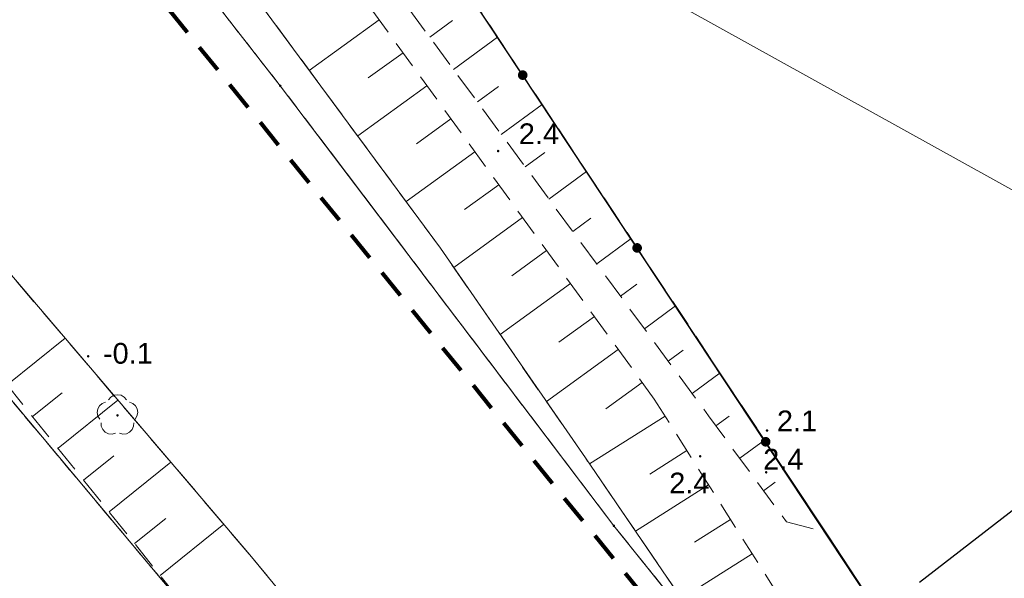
# Model space of a CAD drawing. Extents: x 5474185 to 5474933, y 5916077 to 5916824.
# Tile 13 of 256: x 5474410 to 5474446, y 5916401 to 5916422. Entities that reach past the tile are written whole.
import ezdxf

# ---------------------------------------------------------------- set-up
doc = ezdxf.new("R2010")
doc.units = 0
for name, pattern in [('216-500', [2.5, 1.5, -1]), ('PRZER1-1', [1, 0.5, -0.5]), ('PRZER2-1', [1.5, 1, -0.5]), ('PRZER3-1', [2, 1.5, -0.5])]:
    doc.linetypes.add(name, pattern=pattern)
for name, color, linetype, lineweight in [('GEPPGD', 253, 'CONTINUOUS', 18), ('GESDZI', 253, 'CONTINUOUS', 18), ('GESKKL', 253, 'CONTINUOUS', 18), ('GESUZY', 253, 'CONTINUOUS', 18), ('GSLKOG', 253, 'CONTINUOUS', 35), ('GSPRDL', 253, 'CONTINUOUS', 18), ('GSPWPN', 253, 'CONTINUOUS', 13), ('GSPWPN_O', 253, 'CONTINUOUS', 13), ('GSSWWP', 254, 'CONTINUOUS', 18), ('GSSZSN', 254, 'CONTINUOUS', 18), ('GULKPR', 7, 'CONTINUOUS', 18), ('Sieć wodociągowa', 253, 'CONTINUOUS', 40)]:
    doc.layers.add(name, color=color, linetype=linetype, lineweight=lineweight)
doc.styles.add('Arial', font='arial.ttf')

msp = doc.modelspace()

# ---------------------------------------------------------------- hatches: boundary and pattern name
at = {"layer": 'GEPPGD'}
for points in [[(5474419.8, 5916419.255), (5474419.786094, 5916419.257202), (5474419.77355, 5916419.263594), (5474419.763594, 5916419.27355), (5474419.757202, 5916419.286094), (5474419.755, 5916419.3), (5474419.757202, 5916419.313906), (5474419.763594, 5916419.32645), (5474419.77355, 5916419.336406), (5474419.786094, 5916419.342798), (5474419.8, 5916419.345), (5474419.813906, 5916419.342798), (5474419.82645, 5916419.336406), (5474419.836406, 5916419.32645), (5474419.842798, 5916419.313906), (5474419.845, 5916419.3), (5474419.842798, 5916419.286094), (5474419.836406, 5916419.27355), (5474419.82645, 5916419.263594), (5474419.813906, 5916419.257202)], [(5474431.87, 5916403.325), (5474431.856094, 5916403.327202), (5474431.84355, 5916403.333594), (5474431.833594, 5916403.34355), (5474431.827202, 5916403.356094), (5474431.825, 5916403.37), (5474431.827202, 5916403.383906), (5474431.833594, 5916403.39645), (5474431.84355, 5916403.406406), (5474431.856094, 5916403.412798), (5474431.87, 5916403.415), (5474431.883906, 5916403.412798), (5474431.89645, 5916403.406406), (5474431.906406, 5916403.39645), (5474431.912798, 5916403.383906), (5474431.915, 5916403.37), (5474431.912798, 5916403.356094), (5474431.906406, 5916403.34355), (5474431.89645, 5916403.333594), (5474431.883906, 5916403.327202)]]:
    msp.add_hatch(color=256, dxfattribs=at).paths.add_polyline_path(points)
at = {"layer": 'GSLKOG'}
for points in [[(5474428.581257, 5916419.512634), (5474428.535685, 5916419.515825), (5474428.492492, 5916419.530704), (5474428.45462, 5916419.556255), (5474428.424653, 5916419.590736), (5474428.404631, 5916419.631799), (5474428.39592, 5916419.676645), (5474428.399111, 5916419.722218), (5474428.41399, 5916419.765411), (5474428.43954, 5916419.803282), (5474428.474022, 5916419.83325), (5474428.515084, 5916419.853271), (5474428.559931, 5916419.861983), (5474428.605503, 5916419.858792), (5474428.648696, 5916419.843913), (5474428.686568, 5916419.818362), (5474428.716535, 5916419.783881), (5474428.736557, 5916419.742818), (5474428.745268, 5916419.697972), (5474428.742077, 5916419.652399), (5474428.727198, 5916419.609206), (5474428.701648, 5916419.571335), (5474428.667166, 5916419.541368), (5474428.626104, 5916419.521346)], [(5474428.581257, 5916419.512634), (5474428.535685, 5916419.515825), (5474428.492492, 5916419.530704), (5474428.45462, 5916419.556255), (5474428.424653, 5916419.590736), (5474428.404631, 5916419.631799), (5474428.39592, 5916419.676645), (5474428.399111, 5916419.722218), (5474428.41399, 5916419.765411), (5474428.43954, 5916419.803282), (5474428.474022, 5916419.83325), (5474428.515084, 5916419.853271), (5474428.559931, 5916419.861983), (5474428.605503, 5916419.858792), (5474428.648696, 5916419.843913), (5474428.686568, 5916419.818362), (5474428.716535, 5916419.783881), (5474428.736557, 5916419.742818), (5474428.745268, 5916419.697972), (5474428.742077, 5916419.652399), (5474428.727198, 5916419.609206), (5474428.701648, 5916419.571335), (5474428.667166, 5916419.541368), (5474428.626104, 5916419.521346)], [(5474432.720069, 5916413.258017), (5474432.674497, 5916413.261208), (5474432.631304, 5916413.276087), (5474432.593432, 5916413.301638), (5474432.563465, 5916413.336119), (5474432.543443, 5916413.377182), (5474432.534732, 5916413.422028), (5474432.537923, 5916413.467601), (5474432.552802, 5916413.510794), (5474432.578352, 5916413.548665), (5474432.612834, 5916413.578632), (5474432.653896, 5916413.598654), (5474432.698743, 5916413.607366), (5474432.744315, 5916413.604175), (5474432.787508, 5916413.589296), (5474432.82538, 5916413.563745), (5474432.855347, 5916413.529264), (5474432.875369, 5916413.488201), (5474432.88408, 5916413.443355), (5474432.880889, 5916413.397782), (5474432.86601, 5916413.354589), (5474432.84046, 5916413.316718), (5474432.805978, 5916413.28675), (5474432.764916, 5916413.266729)], [(5474432.720069, 5916413.258017), (5474432.674497, 5916413.261208), (5474432.631304, 5916413.276087), (5474432.593432, 5916413.301638), (5474432.563465, 5916413.336119), (5474432.543443, 5916413.377182), (5474432.534732, 5916413.422028), (5474432.537923, 5916413.467601), (5474432.552802, 5916413.510794), (5474432.578352, 5916413.548665), (5474432.612834, 5916413.578632), (5474432.653896, 5916413.598654), (5474432.698743, 5916413.607366), (5474432.744315, 5916413.604175), (5474432.787508, 5916413.589296), (5474432.82538, 5916413.563745), (5474432.855347, 5916413.529264), (5474432.875369, 5916413.488201), (5474432.88408, 5916413.443355), (5474432.880889, 5916413.397782), (5474432.86601, 5916413.354589), (5474432.84046, 5916413.316718), (5474432.805978, 5916413.28675), (5474432.764916, 5916413.266729)], [(5474437.370907, 5916406.240341), (5474437.32533, 5916406.243468), (5474437.282116, 5916406.258287), (5474437.244209, 5916406.283785), (5474437.214194, 5916406.318224), (5474437.194115, 5916406.359259), (5474437.185341, 5916406.404093), (5474437.188468, 5916406.44967), (5474437.203287, 5916406.492884), (5474437.228785, 5916406.530791), (5474437.263224, 5916406.560806), (5474437.304259, 5916406.580885), (5474437.349093, 5916406.589659), (5474437.39467, 5916406.586532), (5474437.437884, 5916406.571713), (5474437.475791, 5916406.546215), (5474437.505806, 5916406.511776), (5474437.525885, 5916406.470741), (5474437.534659, 5916406.425907), (5474437.531532, 5916406.38033), (5474437.516713, 5916406.337116), (5474437.491215, 5916406.299209), (5474437.456776, 5916406.269194), (5474437.415741, 5916406.249115)], [(5474437.370907, 5916406.240341), (5474437.32533, 5916406.243468), (5474437.282116, 5916406.258287), (5474437.244209, 5916406.283785), (5474437.214194, 5916406.318224), (5474437.194115, 5916406.359259), (5474437.185341, 5916406.404093), (5474437.188468, 5916406.44967), (5474437.203287, 5916406.492884), (5474437.228785, 5916406.530791), (5474437.263224, 5916406.560806), (5474437.304259, 5916406.580885), (5474437.349093, 5916406.589659), (5474437.39467, 5916406.586532), (5474437.437884, 5916406.571713), (5474437.475791, 5916406.546215), (5474437.505806, 5916406.511776), (5474437.525885, 5916406.470741), (5474437.534659, 5916406.425907), (5474437.531532, 5916406.38033), (5474437.516713, 5916406.337116), (5474437.491215, 5916406.299209), (5474437.456776, 5916406.269194), (5474437.415741, 5916406.249115)]]:
    msp.add_hatch(color=256, dxfattribs=at).paths.add_polyline_path(points)
at = {"layer": 'GSPRDL'}
msp.add_hatch(color=256, dxfattribs=at).paths.add_polyline_path([(5474413.91, 5916407.325), (5474413.896094, 5916407.327202), (5474413.88355, 5916407.333594), (5474413.873594, 5916407.34355), (5474413.867202, 5916407.356094), (5474413.865, 5916407.37), (5474413.867202, 5916407.383906), (5474413.873594, 5916407.39645), (5474413.88355, 5916407.406406), (5474413.896094, 5916407.412798), (5474413.91, 5916407.415), (5474413.923906, 5916407.412798), (5474413.93645, 5916407.406406), (5474413.946406, 5916407.39645), (5474413.952798, 5916407.383906), (5474413.955, 5916407.37), (5474413.952798, 5916407.356094), (5474413.946406, 5916407.34355), (5474413.93645, 5916407.333594), (5474413.923906, 5916407.327202)])
at = {"layer": 'GSPWPN'}
for points in [[(5474427.68, 5916416.895), (5474427.668353, 5916416.896533), (5474427.6575, 5916416.901029), (5474427.64818, 5916416.90818), (5474427.641029, 5916416.9175), (5474427.636533, 5916416.928353), (5474427.635, 5916416.94), (5474427.636533, 5916416.951647), (5474427.641029, 5916416.9625), (5474427.64818, 5916416.97182), (5474427.6575, 5916416.978971), (5474427.668353, 5916416.983467), (5474427.68, 5916416.985), (5474427.691647, 5916416.983467), (5474427.7025, 5916416.978971), (5474427.71182, 5916416.97182), (5474427.718971, 5916416.9625), (5474427.723467, 5916416.951647), (5474427.725, 5916416.94), (5474427.723467, 5916416.928353), (5474427.718971, 5916416.9175), (5474427.71182, 5916416.90818), (5474427.7025, 5916416.901029), (5474427.691647, 5916416.896533)], [(5474412.85, 5916409.465), (5474412.838353, 5916409.466533), (5474412.8275, 5916409.471029), (5474412.81818, 5916409.47818), (5474412.811029, 5916409.4875), (5474412.806533, 5916409.498353), (5474412.805, 5916409.51), (5474412.806533, 5916409.521647), (5474412.811029, 5916409.5325), (5474412.81818, 5916409.54182), (5474412.8275, 5916409.548971), (5474412.838353, 5916409.553467), (5474412.85, 5916409.555), (5474412.861647, 5916409.553467), (5474412.8725, 5916409.548971), (5474412.88182, 5916409.54182), (5474412.888971, 5916409.5325), (5474412.893467, 5916409.521647), (5474412.895, 5916409.51), (5474412.893467, 5916409.498353), (5474412.888971, 5916409.4875), (5474412.88182, 5916409.47818), (5474412.8725, 5916409.471029), (5474412.861647, 5916409.466533)], [(5474437.41, 5916406.775), (5474437.398353, 5916406.776533), (5474437.3875, 5916406.781029), (5474437.37818, 5916406.78818), (5474437.371029, 5916406.7975), (5474437.366533, 5916406.808353), (5474437.365, 5916406.82), (5474437.366533, 5916406.831647), (5474437.371029, 5916406.8425), (5474437.37818, 5916406.85182), (5474437.3875, 5916406.858971), (5474437.398353, 5916406.863467), (5474437.41, 5916406.865), (5474437.421647, 5916406.863467), (5474437.4325, 5916406.858971), (5474437.44182, 5916406.85182), (5474437.448971, 5916406.8425), (5474437.453467, 5916406.831647), (5474437.455, 5916406.82), (5474437.453467, 5916406.808353), (5474437.448971, 5916406.7975), (5474437.44182, 5916406.78818), (5474437.4325, 5916406.781029), (5474437.421647, 5916406.776533)], [(5474434.99, 5916405.845), (5474434.978353, 5916405.846533), (5474434.9675, 5916405.851029), (5474434.95818, 5916405.85818), (5474434.951029, 5916405.8675), (5474434.946533, 5916405.878353), (5474434.945, 5916405.89), (5474434.946533, 5916405.901647), (5474434.951029, 5916405.9125), (5474434.95818, 5916405.92182), (5474434.9675, 5916405.928971), (5474434.978353, 5916405.933467), (5474434.99, 5916405.935), (5474435.001647, 5916405.933467), (5474435.0125, 5916405.928971), (5474435.02182, 5916405.92182), (5474435.028971, 5916405.9125), (5474435.033467, 5916405.901647), (5474435.035, 5916405.89), (5474435.033467, 5916405.878353), (5474435.028971, 5916405.8675), (5474435.02182, 5916405.85818), (5474435.0125, 5916405.851029), (5474435.001647, 5916405.846533)], [(5474437.38, 5916405.265), (5474437.368353, 5916405.266533), (5474437.3575, 5916405.271029), (5474437.34818, 5916405.27818), (5474437.341029, 5916405.2875), (5474437.336533, 5916405.298353), (5474437.335, 5916405.31), (5474437.336533, 5916405.321647), (5474437.341029, 5916405.3325), (5474437.34818, 5916405.34182), (5474437.3575, 5916405.348971), (5474437.368353, 5916405.353467), (5474437.38, 5916405.355), (5474437.391647, 5916405.353467), (5474437.4025, 5916405.348971), (5474437.41182, 5916405.34182), (5474437.418971, 5916405.3325), (5474437.423467, 5916405.321647), (5474437.425, 5916405.31), (5474437.423467, 5916405.298353), (5474437.418971, 5916405.2875), (5474437.41182, 5916405.27818), (5474437.4025, 5916405.271029), (5474437.391647, 5916405.266533)]]:
    msp.add_hatch(color=256, dxfattribs=at).paths.add_polyline_path(points)

# ---------------------------------------------------------------- linework, layer by layer
at = {"layer": 'GESDZI', "linetype": 'Continuous', "lineweight": 13}
for p, q in [((5474389.05, 5916458.69, 10.22), (5474419.8, 5916419.3, 10.22)), ((5474419.8, 5916419.3, 10.22), (5474389.05, 5916458.69, 10.22)), ((5474452.56, 5916383.37, 10.22), (5474426.18, 5916423.3, 10.22)), ((5474426.18, 5916423.3, 10.22), (5474452.56, 5916383.37, 10.22)), ((5474419.8, 5916419.3, 10.22), (5474431.87, 5916403.37, 10.22)), ((5474431.87, 5916403.37, 10.22), (5474419.8, 5916419.3, 10.22)), ((5474432.71, 5916380.88, 10.22), (5474409.51, 5916408.59, 10.22)), ((5474409.51, 5916408.59, 10.22), (5474432.71, 5916380.88, 10.22)), ((5474431.87, 5916403.37, 10.22), (5474444.93, 5916387.13, 10.22)), ((5474444.93, 5916387.13, 10.22), (5474431.87, 5916403.37, 10.22))]:
    msp.add_line(p, q, dxfattribs=at)
at = {"layer": 'GESKKL', "linetype": 'PRZER3-1', "lineweight": 13}
msp.add_line((5474426.18, 5916423.3, 10.06), (5474452.56, 5916383.37, 10.06), dxfattribs=at)
at = {"layer": 'GESUZY', "linetype": 'PRZER1-1', "lineweight": 13}
for p, q in [((5474419.8, 5916419.3, 10.08), (5474389.05, 5916458.69, 10.08)), ((5474389.05, 5916458.69, 10.08), (5474419.8, 5916419.3, 10.08)), ((5474426.18, 5916423.3, 10.08), (5474452.56, 5916383.37, 10.08)), ((5474452.56, 5916383.37, 10.08), (5474426.18, 5916423.3, 10.08)), ((5474431.87, 5916403.37, 10.08), (5474419.8, 5916419.3, 10.08)), ((5474419.8, 5916419.3, 10.08), (5474431.87, 5916403.37, 10.08)), ((5474409.51, 5916408.59, 10.08), (5474432.71, 5916380.88, 10.08)), ((5474432.71, 5916380.88, 10.08), (5474409.51, 5916408.59, 10.08)), ((5474444.93, 5916387.13, 10.08), (5474431.87, 5916403.37, 10.08)), ((5474431.87, 5916403.37, 10.08), (5474444.93, 5916387.13, 10.08))]:
    msp.add_line(p, q, dxfattribs=at)
at = {"layer": 'GSLKOG', "linetype": 'Continuous', "lineweight": 30}
for p, q in [((5474435.1, 5916409.82, 10.18), (5474426.18, 5916423.3, 10.18)), ((5474442.93, 5916401.33, 10.18), (5474455.94, 5916411.43, 10.18)), ((5474439.62, 5916403.01, 10.18), (5474435.1, 5916409.82, 10.18)), ((5474450.9, 5916385.9, 10.18), (5474439.62, 5916403.01, 10.18))]:
    msp.add_line(p, q, dxfattribs=at)
at = {"layer": 'GSPRDL', "elevation": 10.12, "flags": 128}
for points in [[(5474413.585723, 5916407.933333), (5474413.669447, 5916408.032679), (5474413.782044, 5916408.097494), (5474413.91, 5916408.12), (5474414.037956, 5916408.097494), (5474414.150553, 5916408.032679), (5474414.234277, 5916407.933333)], [(5474413.274031, 5916407.235674), (5474413.20542, 5916407.345999), (5474413.178571, 5916407.473115), (5474413.196708, 5916407.601763), (5474413.257652, 5916407.716501), (5474413.35409, 5916407.803559), (5474413.474445, 5916407.852485)], [(5474414.345555, 5916407.852485), (5474414.46591, 5916407.803559), (5474414.562348, 5916407.716501), (5474414.623292, 5916407.601763), (5474414.641429, 5916407.473115), (5474414.61458, 5916407.345999), (5474414.545969, 5916407.235674)], [(5474413.841227, 5916406.723649), (5474413.715099, 5916406.692488), (5474413.585908, 5916406.706234), (5474413.469161, 5916406.763237), (5474413.378871, 5916406.856655), (5474413.325875, 5916406.975275), (5474413.316535, 5916407.104859)], [(5474414.503465, 5916407.104859), (5474414.494125, 5916406.975275), (5474414.441129, 5916406.856655), (5474414.350839, 5916406.763237), (5474414.234092, 5916406.706234), (5474414.104901, 5916406.692488), (5474413.978773, 5916406.723649)]]:
    msp.add_lwpolyline(points, dxfattribs=at)
at = {"layer": 'GSSWWP', "linetype": 'Continuous', "lineweight": 13}
for p, q in [((5474425.6, 5916413.42, 10.06), (5474413.52, 5916429.79, 10.06)), ((5474400.51, 5916423.66, 10.06), (5474418.7, 5916402.32, 10.06)), ((5474430.84, 5916405.83, 10.06), (5474425.6, 5916413.42, 10.06)), ((5474442.77, 5916388.38, 10.06), (5474430.84, 5916405.83, 10.06)), ((5474418.7, 5916402.32, 10.06), (5474432.75, 5916385.38, 10.06))]:
    msp.add_line(p, q, dxfattribs=at)
at = {"layer": 'GSSZSN', "linetype": 'PRZER2-1', "lineweight": 13}
for p, q in [((5474425.6, 5916413.42, 10.06), (5474413.52, 5916429.79, 10.06)), ((5474419.59, 5916426.91, 10.06), (5474433.33, 5916407.96, 10.06)), ((5474400.51, 5916423.66, 10.06), (5474418.7, 5916402.32, 10.06)), ((5474439.52, 5916403.15, 10.06), (5474426.18, 5916423.3, 10.06)), ((5474424.45, 5916422.09, 10.06), (5474435.29, 5916407.36, 10.06)), ((5474417.06, 5916399.57, 10.06), (5474399.57, 5916421.38, 10.06)), ((5474430.84, 5916405.83, 10.06), (5474425.6, 5916413.42, 10.06)), ((5474433.33, 5916407.96, 10.06), (5474446.36, 5916387.37, 10.06)), ((5474435.29, 5916407.36, 10.06), (5474438.11, 5916403.52, 10.06)), ((5474442.77, 5916388.38, 10.06), (5474430.84, 5916405.83, 10.06)), ((5474438.11, 5916403.52, 10.06), (5474439.52, 5916403.15, 10.06)), ((5474418.7, 5916402.32, 10.06), (5474432.75, 5916385.38, 10.06))]:
    msp.add_line(p, q, dxfattribs=at)
at = {"layer": 'GSSZSN', "linetype": 'Continuous', "lineweight": 18, "elevation": 10.06, "flags": 128}
for points in [[(5474420.84954, 5916419.857503), (5474423.37555, 5916421.689027)], [(5474425.207559, 5916421.060586), (5474426.03294, 5916421.667994)], [(5474426.070363, 5916419.88816), (5474427.662882, 5916421.060115)], [(5474424.240873, 5916420.495587), (5474422.98287, 5916419.583452)], [(5474422.600197, 5916417.485131), (5474425.106196, 5916419.302146)], [(5474426.933166, 5916418.715734), (5474427.700305, 5916419.280281)], [(5474427.79597, 5916417.543308), (5474429.272005, 5916418.629542)], [(5474425.971519, 5916418.108705), (5474424.723522, 5916417.203825)], [(5474424.350853, 5916415.112759), (5474426.836842, 5916416.915265)], [(5474428.658773, 5916416.370883), (5474429.36767, 5916416.892569)], [(5474429.521577, 5916415.198457), (5474430.881129, 5916416.198969)], [(5474427.702165, 5916415.721824), (5474426.464174, 5916414.824199)], [(5474426.079973, 5916412.724771), (5474428.567488, 5916414.528384)], [(5474430.38438, 5916414.026031), (5474431.035036, 5916414.504857)], [(5474431.247184, 5916412.853605), (5474432.490253, 5916413.768396)], [(5474429.432812, 5916413.334943), (5474428.175262, 5916412.423137)], [(5474427.75545, 5916410.297889), (5474430.298135, 5916412.141503)], [(5474432.109987, 5916411.68118), (5474432.702401, 5916412.117145)], [(5474432.972791, 5916410.508754), (5474434.099377, 5916411.337823)], [(5474431.163458, 5916410.948062), (5474429.878323, 5916410.016255)], [(5474409.916213, 5916408.47829), (5474412.015655, 5916410.161887)], [(5474429.430926, 5916407.871006), (5474432.028781, 5916409.754622)], [(5474433.835594, 5916409.336328), (5474434.369766, 5916409.729432)], [(5474434.698398, 5916408.163902), (5474435.7085, 5916408.90725)], [(5474432.894104, 5916408.561181), (5474431.581384, 5916407.609373)], [(5474410.83845, 5916407.328263), (5474411.905407, 5916408.183883)], [(5474411.760686, 5916406.178235), (5474413.929072, 5916407.917119)], [(5474430.988645, 5916405.612577), (5474433.721201, 5916407.341825)], [(5474435.560833, 5916406.991206), (5474436.037274, 5916407.341092)], [(5474436.422466, 5916405.817919), (5474437.318237, 5916406.475751)], [(5474412.682923, 5916405.028207), (5474413.784352, 5916405.911471)], [(5474434.509495, 5916406.096162), (5474433.165318, 5916405.245524)], [(5474413.60516, 5916403.87818), (5474415.842489, 5916405.672352)], [(5474432.653636, 5916403.177196), (5474435.29779, 5916404.850499)], [(5474437.284098, 5916404.644633), (5474437.703429, 5916404.952579)], [(5474414.527397, 5916402.728152), (5474415.663297, 5916403.63906)], [(5474415.449634, 5916401.578124), (5474417.755907, 5916403.427584)], [(5474436.086085, 5916403.604836), (5474434.786108, 5916402.78217)], [(5474434.318628, 5916400.741814), (5474436.874379, 5916402.359173)]]:
    msp.add_lwpolyline(points, dxfattribs=at)
at = {"layer": 'GULKPR', "linetype": 'Continuous', "lineweight": 18, "elevation": 10.14, "flags": 128}
msp.add_lwpolyline([(5474511.36, 5916379.43), (5474434.48, 5916422.07)], dxfattribs=at)
at = {"layer": 'Sieć wodociągowa', "linetype": '216-500', "lineweight": 80, "ltscale": 0.7, "flags": 128}
msp.add_lwpolyline([(5474639.869806, 5916212.126617), (5474591.959812, 5916281.625874), (5474551.712383, 5916254.056825), (5474329.196562, 5916529.052215), (5474464.624498, 5916643.592803), (5474589.816575, 5916486.173867), (5474604.985748, 5916472.173823), (5474772.523912, 5916261.364361), (5474653.387527, 5916193.483494), (5474639.869806, 5916212.126617)], close=True, dxfattribs=at)

# ---------------------------------------------------------------- texts
at = {"layer": 'GSPWPN_O', "linetype": 'Continuous', "lineweight": 0, "style": 'Arial'}
for s, p in [('2.4', (5474428.43, 5916417.19, 10.8)), ('-0.1', (5474413.383832, 5916409.241566, 10.8)), ('2.1', (5474437.76693, 5916406.79587, 10.8)), ('2.4', (5474437.27009, 5916405.409948, 10.8)), ('2.4', (5474433.87066, 5916404.547016, 10.8))]:
    msp.add_text(s, height=0.75, dxfattribs=at).set_placement(p)

doc.saveas('drawing.dxf')
